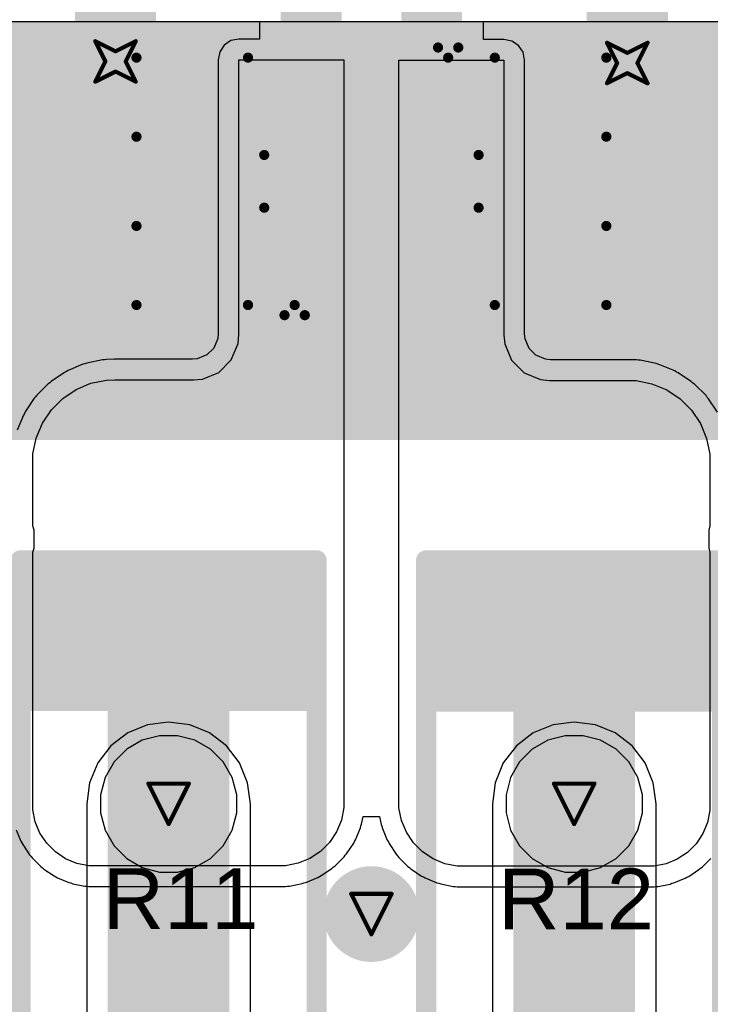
# Model space of a CAD drawing. Header units: inches. Extents: x -0.03 to 9.71, y 0 to 4.44.
# Tile 44 of 118: x 0.79 to 1.13, y 0.49 to 0.98. Entities that reach past the tile are written whole.
import ezdxf

# ---------------------------------------------------------------- set-up
doc = ezdxf.new("R2010")
doc.units = ezdxf.units.IN
doc.header["$MEASUREMENT"] = 0
for name, color, linetype in [('Bottom Layer', 5, 'Continuous'), ('Bottom Solder', 6, 'Continuous'), ('Drill Drawing', 1, 'Continuous'), ('Layer 1', 16, 'Continuous'), ('Layer 2', 76, 'Continuous'), ('Top Layer', 1, 'Continuous'), ('Top Overlay', 2, 'Continuous'), ('Top Paste', 8, 'Continuous'), ('Top Solder', 216, 'Continuous'), ('Via Holes', 16, 'Continuous')]:
    doc.layers.add(name, color=color, linetype=linetype)
doc.styles.add('Arial', font='txt', dxfattribs={"height": 0.2})

# ---------------------------------------------------------------- blocks, each defined once
blk = doc.blocks.new('RES_2512_79')
at = {"layer": 'Top Layer'}
for points in [[(-0.15945, 0.06693), (-0.09646, 0.06693), (-0.09646, -0.06693), (-0.15945, -0.06693)], [(0.09646, 0.06693), (0.15945, 0.06693), (0.15945, -0.06693), (0.09646, -0.06693)]]:
    blk.add_hatch(color=1, dxfattribs=at).paths.add_polyline_path(points)
at = {"layer": 'Top Paste'}
for points in [[(-0.15945, 0.06693), (-0.09646, 0.06693), (-0.09646, -0.06693), (-0.15945, -0.06693)], [(0.09646, 0.06693), (0.15945, 0.06693), (0.15945, -0.06693), (0.09646, -0.06693)]]:
    blk.add_hatch(color=8, dxfattribs=at).paths.add_polyline_path(points)
at = {"layer": 'Top Solder'}
for points in [[(-0.16345, 0.07093), (-0.09246, 0.07093), (-0.09246, -0.07093), (-0.16345, -0.07093)], [(0.09246, 0.07093), (0.16345, 0.07093), (0.16345, -0.07093), (0.09246, -0.07093)]]:
    blk.add_hatch(color=216, dxfattribs=at).paths.add_polyline_path(points)
at = {"layer": 'Top Overlay', "const_width": 0.01}
for points in [[(0.16679, 0.073), (-0.167, 0.073)], [(-0.167, -0.073), (-0.167, 0.073)], [(0.16679, -0.073), (0.16679, 0.073)], [(0.16679, -0.073), (-0.167, -0.073)]]:
    blk.add_lwpolyline(points, dxfattribs=at)
at = {"layer": 'Top Overlay', "const_width": 0.005}
for points in [[(-0.1695, 0.073, 1), (-0.1645, 0.073, 1)], [(-0.1695, 0.073, 1), (-0.1645, 0.073, 1)], [(0.16429, 0.073, 1), (0.16929, 0.073, 1)], [(0.16429, 0.073, 1), (0.16929, 0.073, 1)], [(-0.1695, -0.073, 1), (-0.1645, -0.073, 1)], [(-0.1695, -0.073, 1), (-0.1645, -0.073, 1)], [(0.16429, -0.073, 1), (0.16929, -0.073, 1)], [(0.16429, -0.073, 1), (0.16929, -0.073, 1)]]:
    blk.add_lwpolyline(points, format="xyb", close=True, dxfattribs=at)
blk = doc.blocks.new('RES_2512_80')
at = {"layer": 'Top Layer'}
for points in [[(-0.15945, 0.06693), (-0.09646, 0.06693), (-0.09646, -0.06693), (-0.15945, -0.06693)], [(0.09646, 0.06693), (0.15945, 0.06693), (0.15945, -0.06693), (0.09646, -0.06693)]]:
    blk.add_hatch(color=1, dxfattribs=at).paths.add_polyline_path(points)
at = {"layer": 'Top Paste'}
for points in [[(-0.15945, 0.06693), (-0.09646, 0.06693), (-0.09646, -0.06693), (-0.15945, -0.06693)], [(0.09646, 0.06693), (0.15945, 0.06693), (0.15945, -0.06693), (0.09646, -0.06693)]]:
    blk.add_hatch(color=8, dxfattribs=at).paths.add_polyline_path(points)
at = {"layer": 'Top Solder'}
for points in [[(-0.16345, 0.07093), (-0.09246, 0.07093), (-0.09246, -0.07093), (-0.16345, -0.07093)], [(0.09246, 0.07093), (0.16345, 0.07093), (0.16345, -0.07093), (0.09246, -0.07093)]]:
    blk.add_hatch(color=216, dxfattribs=at).paths.add_polyline_path(points)
at = {"layer": 'Top Overlay', "const_width": 0.01}
for points in [[(-0.167, 0.073), (0.16679, 0.073)], [(-0.167, 0.073), (-0.167, -0.073)], [(0.16679, 0.073), (0.16679, -0.073)], [(-0.167, -0.073), (0.16679, -0.073)]]:
    blk.add_lwpolyline(points, dxfattribs=at)
at = {"layer": 'Top Overlay', "const_width": 0.005}
for points in [[(-0.1695, 0.073, 1), (-0.1645, 0.073, 1)], [(-0.1695, 0.073, 1), (-0.1645, 0.073, 1)], [(0.16429, 0.073, 1), (0.16929, 0.073, 1)], [(0.16429, 0.073, 1), (0.16929, 0.073, 1)], [(-0.1695, -0.073, 1), (-0.1645, -0.073, 1)], [(-0.1695, -0.073, 1), (-0.1645, -0.073, 1)], [(0.16429, -0.073, 1), (0.16929, -0.073, 1)], [(0.16429, -0.073, 1), (0.16929, -0.073, 1)]]:
    blk.add_lwpolyline(points, format="xyb", close=True, dxfattribs=at)
blk = doc.blocks.new('SOT_23_119')
at = {"layer": 'Top Layer'}
for points in [[(-0.01614, 0.05748), (0.01614, 0.05748), (0.01614, 0.02126), (-0.01614, 0.02126)], [(-0.05354, -0.02126), (-0.02126, -0.02126), (-0.02126, -0.05748), (-0.05354, -0.05748)], [(0.02126, -0.02126), (0.05354, -0.02126), (0.05354, -0.05748), (0.02126, -0.05748)]]:
    blk.add_hatch(color=1, dxfattribs=at).paths.add_polyline_path(points)
at = {"layer": 'Top Paste'}
for points in [[(-0.01614, 0.05748), (0.01614, 0.05748), (0.01614, 0.02126), (-0.01614, 0.02126)], [(-0.05354, -0.02126), (-0.02126, -0.02126), (-0.02126, -0.05748), (-0.05354, -0.05748)], [(0.02126, -0.02126), (0.05354, -0.02126), (0.05354, -0.05748), (0.02126, -0.05748)]]:
    blk.add_hatch(color=8, dxfattribs=at).paths.add_polyline_path(points)
at = {"layer": 'Top Solder'}
for points in [[(-0.02014, 0.06148), (0.02014, 0.06148), (0.02014, 0.01726), (-0.02014, 0.01726)], [(-0.05754, -0.01726), (-0.01726, -0.01726), (-0.01726, -0.06148), (-0.05754, -0.06148)], [(0.01726, -0.01726), (0.05754, -0.01726), (0.05754, -0.06148), (0.01726, -0.06148)]]:
    blk.add_hatch(color=216, dxfattribs=at).paths.add_polyline_path(points)
at = {"layer": 'Top Overlay', "const_width": 0.005}
for points in [[(-0.061, -0.023), (-0.061, 0.032)], [(-0.061, 0.032), (-0.022, 0.032)], [(0.061, 0.032), (0.022, 0.032)], [(0.061, -0.023), (0.061, 0.032)], [(0.013, -0.031), (-0.013, -0.031)], [(-0.061, -0.046), (-0.066, -0.041)], [(-0.066, -0.051), (-0.066, -0.041)], [(-0.066, -0.051), (-0.061, -0.046)]]:
    blk.add_lwpolyline(points, dxfattribs=at)
at = {"layer": 'Top Overlay', "const_width": 0.0025}
for points in [[(-0.06225, 0.032, 1), (-0.05975, 0.032, 1)], [(-0.06225, 0.032, 1), (-0.05975, 0.032, 1)], [(-0.02325, 0.032, 1), (-0.02075, 0.032, 1)], [(0.02075, 0.032, 1), (0.02325, 0.032, 1)], [(0.05975, 0.032, 1), (0.06225, 0.032, 1)], [(0.05975, 0.032, 1), (0.06225, 0.032, 1)], [(-0.06225, -0.023, 1), (-0.05975, -0.023, 1)], [(0.05975, -0.023, 1), (0.06225, -0.023, 1)], [(-0.01425, -0.031, 1), (-0.01175, -0.031, 1)], [(0.01175, -0.031, 1), (0.01425, -0.031, 1)], [(-0.06725, -0.041, 1), (-0.06475, -0.041, 1)], [(-0.06725, -0.041, 1), (-0.06475, -0.041, 1)], [(-0.06225, -0.046, 1), (-0.05975, -0.046, 1)], [(-0.06225, -0.046, 1), (-0.05975, -0.046, 1)], [(-0.06725, -0.051, 1), (-0.06475, -0.051, 1)], [(-0.06725, -0.051, 1), (-0.06475, -0.051, 1)]]:
    blk.add_lwpolyline(points, format="xyb", close=True, dxfattribs=at)
blk = doc.blocks.new('SOT_23_120')
at = {"layer": 'Top Layer'}
for points in [[(-0.01614, 0.05748), (0.01614, 0.05748), (0.01614, 0.02126), (-0.01614, 0.02126)], [(-0.05354, -0.02126), (-0.02126, -0.02126), (-0.02126, -0.05748), (-0.05354, -0.05748)], [(0.02126, -0.02126), (0.05354, -0.02126), (0.05354, -0.05748), (0.02126, -0.05748)]]:
    blk.add_hatch(color=1, dxfattribs=at).paths.add_polyline_path(points)
at = {"layer": 'Top Paste'}
for points in [[(-0.01614, 0.05748), (0.01614, 0.05748), (0.01614, 0.02126), (-0.01614, 0.02126)], [(-0.05354, -0.02126), (-0.02126, -0.02126), (-0.02126, -0.05748), (-0.05354, -0.05748)], [(0.02126, -0.02126), (0.05354, -0.02126), (0.05354, -0.05748), (0.02126, -0.05748)]]:
    blk.add_hatch(color=8, dxfattribs=at).paths.add_polyline_path(points)
at = {"layer": 'Top Solder'}
for points in [[(-0.02014, 0.06148), (0.02014, 0.06148), (0.02014, 0.01726), (-0.02014, 0.01726)], [(-0.05754, -0.01726), (-0.01726, -0.01726), (-0.01726, -0.06148), (-0.05754, -0.06148)], [(0.01726, -0.01726), (0.05754, -0.01726), (0.05754, -0.06148), (0.01726, -0.06148)]]:
    blk.add_hatch(color=216, dxfattribs=at).paths.add_polyline_path(points)
at = {"layer": 'Top Overlay', "const_width": 0.005}
for points in [[(-0.061, 0.032), (-0.061, -0.023)], [(-0.061, 0.032), (-0.022, 0.032)], [(0.022, 0.032), (0.061, 0.032)], [(0.061, 0.032), (0.061, -0.023)], [(-0.013, -0.031), (0.013, -0.031)], [(-0.066, -0.041), (-0.061, -0.046)], [(-0.066, -0.041), (-0.066, -0.051)], [(-0.061, -0.046), (-0.066, -0.051)]]:
    blk.add_lwpolyline(points, dxfattribs=at)
at = {"layer": 'Top Overlay', "const_width": 0.0025}
for points in [[(-0.06225, 0.032, 1), (-0.05975, 0.032, 1)], [(-0.06225, 0.032, 1), (-0.05975, 0.032, 1)], [(-0.02325, 0.032, 1), (-0.02075, 0.032, 1)], [(0.02075, 0.032, 1), (0.02325, 0.032, 1)], [(0.05975, 0.032, 1), (0.06225, 0.032, 1)], [(0.05975, 0.032, 1), (0.06225, 0.032, 1)], [(-0.06225, -0.023, 1), (-0.05975, -0.023, 1)], [(0.05975, -0.023, 1), (0.06225, -0.023, 1)], [(-0.01425, -0.031, 1), (-0.01175, -0.031, 1)], [(0.01175, -0.031, 1), (0.01425, -0.031, 1)], [(-0.06725, -0.041, 1), (-0.06475, -0.041, 1)], [(-0.06725, -0.041, 1), (-0.06475, -0.041, 1)], [(-0.06225, -0.046, 1), (-0.05975, -0.046, 1)], [(-0.06225, -0.046, 1), (-0.05975, -0.046, 1)], [(-0.06725, -0.051, 1), (-0.06475, -0.051, 1)], [(-0.06725, -0.051, 1), (-0.06475, -0.051, 1)]]:
    blk.add_lwpolyline(points, format="xyb", close=True, dxfattribs=at)

msp = doc.modelspace()

# ---------------------------------------------------------------- hatches: boundary and pattern name
at = {"layer": 'Bottom Layer'}
h = msp.add_hatch(color=5, dxfattribs=at)
edge = h.paths.add_edge_path()
edge.add_arc((0.83917, 0.95669), 0.01181, 0, 360)
h = msp.add_hatch(color=5, dxfattribs=at)
edge = h.paths.add_edge_path()
edge.add_arc((1.09154, 0.95591), 0.01181, 0, 360)
h = msp.add_hatch(color=5, dxfattribs=at)
edge = h.paths.add_edge_path()
edge.add_arc((0.86535, 0.59055), 0.02362, 0, 360)
h = msp.add_hatch(color=5, dxfattribs=at)
edge = h.paths.add_edge_path()
edge.add_arc((1.06535, 0.59055), 0.02362, 0, 360)
h = msp.add_hatch(color=5, dxfattribs=at)
edge = h.paths.add_edge_path()
edge.add_arc((0.96535, 0.53618), 0.02362, 0, 360)
at = {"layer": 'Bottom Solder'}
msp.add_hatch(color=6, dxfattribs=at).paths.add_polyline_path([(0.02514, 0.77), (4.30557, 0.77), (4.30557, 0.97638), (0.02514, 0.97638)])
at = {"layer": 'Layer 1'}
h = msp.add_hatch(color=16, dxfattribs=at)
edge = h.paths.add_edge_path()
edge.add_arc((0.83917, 0.95669), 0.01181, 0, 360)
h = msp.add_hatch(color=16, dxfattribs=at)
edge = h.paths.add_edge_path()
edge.add_arc((1.09154, 0.95591), 0.01181, 0, 360)
h = msp.add_hatch(color=16, dxfattribs=at)
edge = h.paths.add_edge_path()
edge.add_arc((0.86535, 0.59055), 0.02362, 0, 360)
h = msp.add_hatch(color=16, dxfattribs=at)
edge = h.paths.add_edge_path()
edge.add_arc((1.06535, 0.59055), 0.02362, 0, 360)
h = msp.add_hatch(color=16, dxfattribs=at)
edge = h.paths.add_edge_path()
edge.add_arc((0.96535, 0.53618), 0.02362, 0, 360)
at = {"layer": 'Layer 2'}
h = msp.add_hatch(color=76, dxfattribs=at)
edge = h.paths.add_edge_path()
edge.add_arc((0.83917, 0.95669), 0.01181, 0, 360)
h = msp.add_hatch(color=76, dxfattribs=at)
edge = h.paths.add_edge_path()
edge.add_arc((1.09154, 0.95591), 0.01181, 0, 360)
h = msp.add_hatch(color=76, dxfattribs=at)
edge = h.paths.add_edge_path()
edge.add_arc((0.86535, 0.59055), 0.02362, 0, 360)
h = msp.add_hatch(color=76, dxfattribs=at)
edge = h.paths.add_edge_path()
edge.add_arc((1.06535, 0.59055), 0.02362, 0, 360)
h = msp.add_hatch(color=76, dxfattribs=at)
edge = h.paths.add_edge_path()
edge.add_arc((0.96535, 0.53618), 0.02362, 0, 360)
at = {"layer": 'Top Layer'}
h = msp.add_hatch(color=1, dxfattribs=at)
edge = h.paths.add_edge_path()
edge.add_arc((0.83917, 0.95669), 0.01181, 0, 360)
h = msp.add_hatch(color=1, dxfattribs=at)
edge = h.paths.add_edge_path()
edge.add_arc((1.09154, 0.95591), 0.01181, 0, 360)
h = msp.add_hatch(color=1, dxfattribs=at)
edge = h.paths.add_edge_path()
edge.add_arc((0.86535, 0.59055), 0.02362, 0, 360)
h = msp.add_hatch(color=1, dxfattribs=at)
edge = h.paths.add_edge_path()
edge.add_arc((1.06535, 0.59055), 0.02362, 0, 360)
h = msp.add_hatch(color=1, dxfattribs=at)
edge = h.paths.add_edge_path()
edge.add_arc((0.96535, 0.53618), 0.02362, 0, 360)
at = {"layer": 'Via Holes'}
h = msp.add_hatch(color=7, dxfattribs=at)
edge = h.paths.add_edge_path()
edge.add_arc((0.83917, 0.95669), 0.00591, 0, 360)
h = msp.add_hatch(color=7, dxfattribs=at)
edge = h.paths.add_edge_path()
edge.add_arc((1.09154, 0.95591), 0.00591, 0, 360)
h = msp.add_hatch(color=7, dxfattribs=at)
edge = h.paths.add_edge_path()
edge.add_arc((0.86535, 0.59055), 0.01378, 0, 360)
h = msp.add_hatch(color=7, dxfattribs=at)
edge = h.paths.add_edge_path()
edge.add_arc((1.06535, 0.59055), 0.01378, 0, 360)
h = msp.add_hatch(color=7, dxfattribs=at)
edge = h.paths.add_edge_path()
edge.add_arc((0.96535, 0.53618), 0.01378, 0, 360)

# ---------------------------------------------------------------- linework, layer by layer
at = {"layer": 'Bottom Layer'}
for p, q in [((0.02514, 0.97638), (4.30557, 0.97638)), ((0.85491, 0.62952), (0.84518, 0.62549)), ((0.86535, 0.6309), (0.85491, 0.62952)), ((0.8758, 0.62952), (0.86535, 0.6309)), ((0.88553, 0.62549), (0.8758, 0.62952)), ((1.05491, 0.62952), (1.04518, 0.62549)), ((1.06535, 0.6309), (1.05491, 0.62952)), ((1.0758, 0.62952), (1.06535, 0.6309)), ((1.08553, 0.62549), (1.0758, 0.62952)), ((0.84518, 0.62549), (0.83683, 0.61908)), ((0.89388, 0.61908), (0.88553, 0.62549)), ((1.04518, 0.62549), (1.03683, 0.61908)), ((1.09388, 0.61908), (1.08553, 0.62549)), ((0.83683, 0.61908), (0.83041, 0.61072)), ((0.90029, 0.61072), (0.89388, 0.61908)), ((1.03683, 0.61908), (1.03041, 0.61072)), ((1.10029, 0.61072), (1.09388, 0.61908)), ((0.83041, 0.61072), (0.82638, 0.60099)), ((0.90432, 0.60099), (0.90029, 0.61072)), ((1.03041, 0.61072), (1.02638, 0.60099)), ((1.10432, 0.60099), (1.10029, 0.61072)), ((0.82638, 0.60099), (0.82501, 0.59055)), ((0.9057, 0.59055), (0.90432, 0.60099)), ((1.02638, 0.60099), (1.02501, 0.59055)), ((1.1057, 0.59055), (1.10432, 0.60099)), ((0.82501, 0.59055), (0.82501, 0.25294)), ((0.9057, 0.25294), (0.9057, 0.59055)), ((1.02501, 0.59055), (1.02501, 0.25294)), ((1.1057, 0.25294), (1.1057, 0.59055))]:
    msp.add_line(p, q, dxfattribs=at)
for points, const_width in [([(0.83917, 0.95669), (0.83917, 1.06516)], 0.04), ([(1.09154, 0.95591), (1.09154, 1.06516)], 0.04), ([(0.86535, 0.19685), (0.86535, 0.59055)], 0.06), ([(1.06535, 0.19685), (1.06535, 0.59055)], 0.06)]:
    msp.add_lwpolyline(points, dxfattribs=dict(at, const_width=const_width))
for points, const_width in [([(0.82917, 0.95669, 1), (0.84917, 0.95669, 1)], 0.02), ([(1.08154, 0.95591, 1), (1.10154, 0.95591, 1)], 0.02), ([(0.85035, 0.59055, 1), (0.88035, 0.59055, 1)], 0.03), ([(1.05035, 0.59055, 1), (1.08035, 0.59055, 1)], 0.03)]:
    msp.add_lwpolyline(points, format="xyb", close=True, dxfattribs=dict(at, const_width=const_width))
at = {"layer": 'Bottom Solder', "const_width": 0.06}
for points in [[(0.86535, 0.19685), (0.86535, 0.59055)], [(1.06535, 0.19685), (1.06535, 0.59055)]]:
    msp.add_lwpolyline(points, dxfattribs=at)
at = {"layer": 'Bottom Solder', "const_width": 0.03}
for points in [[(0.85035, 0.59055, 1), (0.88035, 0.59055, 1)], [(1.05035, 0.59055, 1), (1.08035, 0.59055, 1)]]:
    msp.add_lwpolyline(points, format="xyb", close=True, dxfattribs=at)
at = {"layer": 'Drill Drawing', "const_width": 0.002}
for points in [[(0.82917, 0.96669), (0.83917, 0.96169)], [(0.82917, 0.96669), (0.83417, 0.95669)], [(0.83917, 0.96169), (0.84917, 0.96669)], [(0.84417, 0.95669), (0.84917, 0.96669)], [(1.08154, 0.96591), (1.09154, 0.96091)], [(1.08154, 0.96591), (1.08654, 0.95591)], [(1.09154, 0.96091), (1.10154, 0.96591)], [(1.09654, 0.95591), (1.10154, 0.96591)], [(0.82917, 0.94669), (0.83417, 0.95669)], [(0.84417, 0.95669), (0.84917, 0.94669)], [(1.08154, 0.94591), (1.08654, 0.95591)], [(1.09654, 0.95591), (1.10154, 0.94591)], [(0.82917, 0.94669), (0.83917, 0.95169)], [(0.83917, 0.95169), (0.84917, 0.94669)], [(1.08154, 0.94591), (1.09154, 0.95091)], [(1.09154, 0.95091), (1.10154, 0.94591)], [(0.85535, 0.60055), (0.87535, 0.60055)], [(0.85535, 0.60055), (0.86535, 0.58055)], [(0.86535, 0.58055), (0.87535, 0.60055)], [(1.05535, 0.60055), (1.07535, 0.60055)], [(1.05535, 0.60055), (1.06535, 0.58055)], [(1.06535, 0.58055), (1.07535, 0.60055)], [(0.95535, 0.54618), (0.97535, 0.54618)], [(0.95535, 0.54618), (0.96535, 0.52618)], [(0.96535, 0.52618), (0.97535, 0.54618)]]:
    msp.add_lwpolyline(points, dxfattribs=at)
at = {"layer": 'Drill Drawing', "const_width": 0.001}
for points in [[(0.82867, 0.96669, 1), (0.82967, 0.96669, 1)], [(0.82867, 0.96669, 1), (0.82967, 0.96669, 1)], [(0.84867, 0.96669, 1), (0.84967, 0.96669, 1)], [(0.84867, 0.96669, 1), (0.84967, 0.96669, 1)], [(1.08104, 0.96591, 1), (1.08204, 0.96591, 1)], [(1.08104, 0.96591, 1), (1.08204, 0.96591, 1)], [(1.10104, 0.96591, 1), (1.10204, 0.96591, 1)], [(1.10104, 0.96591, 1), (1.10204, 0.96591, 1)], [(0.83867, 0.96169, 1), (0.83967, 0.96169, 1)], [(0.83867, 0.96169, 1), (0.83967, 0.96169, 1)], [(1.09104, 0.96091, 1), (1.09204, 0.96091, 1)], [(1.09104, 0.96091, 1), (1.09204, 0.96091, 1)], [(0.83367, 0.95669, 1), (0.83467, 0.95669, 1)], [(0.83367, 0.95669, 1), (0.83467, 0.95669, 1)], [(0.84367, 0.95669, 1), (0.84467, 0.95669, 1)], [(0.84367, 0.95669, 1), (0.84467, 0.95669, 1)], [(1.08604, 0.95591, 1), (1.08704, 0.95591, 1)], [(1.08604, 0.95591, 1), (1.08704, 0.95591, 1)], [(1.09604, 0.95591, 1), (1.09704, 0.95591, 1)], [(1.09604, 0.95591, 1), (1.09704, 0.95591, 1)], [(0.83867, 0.95169, 1), (0.83967, 0.95169, 1)], [(0.83867, 0.95169, 1), (0.83967, 0.95169, 1)], [(1.09104, 0.95091, 1), (1.09204, 0.95091, 1)], [(1.09104, 0.95091, 1), (1.09204, 0.95091, 1)], [(0.82867, 0.94669, 1), (0.82967, 0.94669, 1)], [(0.82867, 0.94669, 1), (0.82967, 0.94669, 1)], [(0.84867, 0.94669, 1), (0.84967, 0.94669, 1)], [(0.84867, 0.94669, 1), (0.84967, 0.94669, 1)], [(1.08104, 0.94591, 1), (1.08204, 0.94591, 1)], [(1.08104, 0.94591, 1), (1.08204, 0.94591, 1)], [(1.10104, 0.94591, 1), (1.10204, 0.94591, 1)], [(1.10104, 0.94591, 1), (1.10204, 0.94591, 1)], [(0.85485, 0.60055, 1), (0.85585, 0.60055, 1)], [(0.85485, 0.60055, 1), (0.85585, 0.60055, 1)], [(0.87485, 0.60055, 1), (0.87585, 0.60055, 1)], [(0.87485, 0.60055, 1), (0.87585, 0.60055, 1)], [(1.05485, 0.60055, 1), (1.05585, 0.60055, 1)], [(1.05485, 0.60055, 1), (1.05585, 0.60055, 1)], [(1.07485, 0.60055, 1), (1.07585, 0.60055, 1)], [(1.07485, 0.60055, 1), (1.07585, 0.60055, 1)], [(0.86485, 0.58055, 1), (0.86585, 0.58055, 1)], [(0.86485, 0.58055, 1), (0.86585, 0.58055, 1)], [(1.06485, 0.58055, 1), (1.06585, 0.58055, 1)], [(1.06485, 0.58055, 1), (1.06585, 0.58055, 1)], [(0.95485, 0.54618, 1), (0.95585, 0.54618, 1)], [(0.95485, 0.54618, 1), (0.95585, 0.54618, 1)], [(0.97485, 0.54618, 1), (0.97585, 0.54618, 1)], [(0.97485, 0.54618, 1), (0.97585, 0.54618, 1)], [(0.96485, 0.52618, 1), (0.96585, 0.52618, 1)], [(0.96485, 0.52618, 1), (0.96585, 0.52618, 1)]]:
    msp.add_lwpolyline(points, format="xyb", close=True, dxfattribs=at)
at = {"layer": 'Layer 1'}
for p, q in [((0.02514, 0.97638), (4.30557, 0.97638)), ((0.85238, 0.62188), (0.84471, 0.61746)), ((0.86093, 0.62417), (0.85238, 0.62188)), ((0.86978, 0.62417), (0.86093, 0.62417)), ((0.87833, 0.62188), (0.86978, 0.62417)), ((0.886, 0.61746), (0.87833, 0.62188)), ((1.05238, 0.62188), (1.04471, 0.61746)), ((1.06093, 0.62417), (1.05238, 0.62188)), ((1.06978, 0.62417), (1.06093, 0.62417)), ((1.07833, 0.62188), (1.06978, 0.62417)), ((1.086, 0.61746), (1.07833, 0.62188)), ((0.84471, 0.61746), (0.83845, 0.6112)), ((0.89226, 0.6112), (0.886, 0.61746)), ((1.04471, 0.61746), (1.03845, 0.6112)), ((1.09226, 0.6112), (1.086, 0.61746)), ((0.83845, 0.6112), (0.83402, 0.60353)), ((0.89669, 0.60353), (0.89226, 0.6112)), ((1.03845, 0.6112), (1.03402, 0.60353)), ((1.09669, 0.60353), (1.09226, 0.6112)), ((0.83402, 0.60353), (0.83173, 0.59498)), ((0.89898, 0.59498), (0.89669, 0.60353)), ((1.03402, 0.60353), (1.03173, 0.59498)), ((1.09898, 0.59498), (1.09669, 0.60353)), ((0.83173, 0.59498), (0.83173, 0.58613)), ((0.89898, 0.58613), (0.89898, 0.59498)), ((1.03173, 0.59498), (1.03173, 0.58613)), ((1.09898, 0.58613), (1.09898, 0.59498)), ((0.83173, 0.58613), (0.83402, 0.57757)), ((0.89669, 0.57757), (0.89898, 0.58613)), ((1.03173, 0.58613), (1.03402, 0.57757)), ((1.09669, 0.57757), (1.09898, 0.58613)), ((0.83402, 0.57757), (0.83845, 0.56991)), ((0.89226, 0.56991), (0.89669, 0.57757)), ((1.03402, 0.57757), (1.03845, 0.56991)), ((1.09226, 0.56991), (1.09669, 0.57757)), ((0.83845, 0.56991), (0.84471, 0.56365)), ((0.886, 0.56365), (0.89226, 0.56991)), ((1.03845, 0.56991), (1.04471, 0.56365)), ((1.086, 0.56365), (1.09226, 0.56991)), ((0.84471, 0.56365), (0.85238, 0.55922)), ((0.87833, 0.55922), (0.886, 0.56365)), ((1.04471, 0.56365), (1.05238, 0.55922)), ((1.07833, 0.55922), (1.086, 0.56365)), ((0.85238, 0.55922), (0.86093, 0.55693)), ((0.86978, 0.55693), (0.87833, 0.55922)), ((1.05238, 0.55922), (1.06093, 0.55693)), ((1.06978, 0.55693), (1.07833, 0.55922)), ((0.86093, 0.55693), (0.86978, 0.55693)), ((1.06093, 0.55693), (1.06978, 0.55693))]:
    msp.add_line(p, q, dxfattribs=at)
at = {"layer": 'Layer 2'}
for p, q in [((0.02514, 0.97638), (4.30557, 0.97638)), ((0.85238, 0.62188), (0.84471, 0.61746)), ((0.86093, 0.62417), (0.85238, 0.62188)), ((0.86978, 0.62417), (0.86093, 0.62417)), ((0.87833, 0.62188), (0.86978, 0.62417)), ((0.886, 0.61746), (0.87833, 0.62188)), ((1.05238, 0.62188), (1.04471, 0.61746)), ((1.06093, 0.62417), (1.05238, 0.62188)), ((1.06978, 0.62417), (1.06093, 0.62417)), ((1.07833, 0.62188), (1.06978, 0.62417)), ((1.086, 0.61746), (1.07833, 0.62188)), ((0.84471, 0.61746), (0.83845, 0.6112)), ((0.89226, 0.6112), (0.886, 0.61746)), ((1.04471, 0.61746), (1.03845, 0.6112)), ((1.09226, 0.6112), (1.086, 0.61746)), ((0.83845, 0.6112), (0.83402, 0.60353)), ((0.89669, 0.60353), (0.89226, 0.6112)), ((1.03845, 0.6112), (1.03402, 0.60353)), ((1.09669, 0.60353), (1.09226, 0.6112)), ((0.83402, 0.60353), (0.83173, 0.59498)), ((0.89898, 0.59498), (0.89669, 0.60353)), ((1.03402, 0.60353), (1.03173, 0.59498)), ((1.09898, 0.59498), (1.09669, 0.60353)), ((0.83173, 0.59498), (0.83173, 0.58613)), ((0.89898, 0.58613), (0.89898, 0.59498)), ((1.03173, 0.59498), (1.03173, 0.58613)), ((1.09898, 0.58613), (1.09898, 0.59498)), ((0.83173, 0.58613), (0.83402, 0.57757)), ((0.89669, 0.57757), (0.89898, 0.58613)), ((1.03173, 0.58613), (1.03402, 0.57757)), ((1.09669, 0.57757), (1.09898, 0.58613)), ((0.83402, 0.57757), (0.83845, 0.56991)), ((0.89226, 0.56991), (0.89669, 0.57757)), ((1.03402, 0.57757), (1.03845, 0.56991)), ((1.09226, 0.56991), (1.09669, 0.57757)), ((0.83845, 0.56991), (0.84471, 0.56365)), ((0.886, 0.56365), (0.89226, 0.56991)), ((1.03845, 0.56991), (1.04471, 0.56365)), ((1.086, 0.56365), (1.09226, 0.56991)), ((0.84471, 0.56365), (0.85238, 0.55922)), ((0.87833, 0.55922), (0.886, 0.56365)), ((1.04471, 0.56365), (1.05238, 0.55922)), ((1.07833, 0.55922), (1.086, 0.56365)), ((0.85238, 0.55922), (0.86093, 0.55693)), ((0.86978, 0.55693), (0.87833, 0.55922)), ((1.05238, 0.55922), (1.06093, 0.55693)), ((1.06978, 0.55693), (1.07833, 0.55922)), ((0.86093, 0.55693), (0.86978, 0.55693)), ((1.06093, 0.55693), (1.06978, 0.55693))]:
    msp.add_line(p, q, dxfattribs=at)
at = {"layer": 'Top Layer'}
for p, q in [((0.62057, 0.97638), (0.91014, 0.97638)), ((0.91014, 0.97638), (0.91014, 0.96773)), ((1.02057, 0.96752), (1.02057, 0.97638)), ((1.02057, 0.97638), (1.31014, 0.97638)), ((0.8961, 0.96695), (0.89279, 0.96474)), ((0.9, 0.96773), (0.8961, 0.96695)), ((0.91014, 0.96773), (0.9, 0.96773)), ((1.03071, 0.96752), (1.02057, 0.96752)), ((1.03461, 0.96674), (1.03071, 0.96752)), ((1.03792, 0.96453), (1.03461, 0.96674)), ((0.89279, 0.96474), (0.89058, 0.96143)), ((1.04013, 0.96123), (1.03792, 0.96453)), ((0.88981, 0.95753), (0.8898, 0.82248)), ((0.89058, 0.96143), (0.88981, 0.95753)), ((0.9, 0.82198), (0.9, 0.95753)), ((0.9, 0.95753), (0.95176, 0.95753)), ((0.95176, 0.95753), (0.95176, 0.59188)), ((0.97895, 0.59167), (0.97895, 0.95732)), ((0.97895, 0.95732), (1.03071, 0.95732)), ((1.03071, 0.95732), (1.03071, 0.82177)), ((1.0409, 0.95732), (1.04013, 0.96123)), ((1.04091, 0.82227), (1.0409, 0.95732)), ((0.8898, 0.82248), (0.88957, 0.82011)), ((0.89957, 0.81761), (0.9, 0.82198)), ((0.9, 0.82198), (0.9, 0.82198)), ((1.03071, 0.82177), (1.03071, 0.82177)), ((1.03071, 0.82177), (1.03114, 0.8174)), ((1.04114, 0.8199), (1.04091, 0.82227)), ((0.88957, 0.82011), (0.88758, 0.81531)), ((0.89623, 0.80953), (0.89957, 0.81761)), ((1.03114, 0.8174), (1.03448, 0.80933)), ((1.04312, 0.8151), (1.04114, 0.8199)), ((0.88428, 0.812), (0.87948, 0.81001)), ((0.88758, 0.81531), (0.88428, 0.812)), ((1.04643, 0.81179), (1.04312, 0.8151)), ((1.05123, 0.80981), (1.04643, 0.81179)), ((0.82309, 0.80734), (0.81579, 0.80427)), ((0.82406, 0.80754), (0.82309, 0.80734)), ((0.82498, 0.80793), (0.82406, 0.80754)), ((0.83273, 0.80953), (0.82498, 0.80793)), ((0.83373, 0.80954), (0.83273, 0.80953)), ((0.8347, 0.80974), (0.83373, 0.80954)), ((0.83866, 0.80978), (0.8347, 0.80974)), ((0.83871, 0.80977), (0.83866, 0.80978)), ((0.83876, 0.80978), (0.83871, 0.80977)), ((0.87711, 0.80978), (0.83876, 0.80978)), ((0.87948, 0.81001), (0.87711, 0.80978)), ((0.89005, 0.80336), (0.89623, 0.80953)), ((1.03448, 0.80933), (1.04066, 0.80315)), ((1.0536, 0.80958), (1.05123, 0.80981)), ((1.09195, 0.80958), (1.0536, 0.80958)), ((1.092, 0.80957), (1.09195, 0.80958)), ((1.09205, 0.80957), (1.092, 0.80957)), ((1.09601, 0.80954), (1.09205, 0.80957)), ((1.09698, 0.80933), (1.09601, 0.80954)), ((1.09797, 0.80932), (1.09698, 0.80933)), ((1.10573, 0.80772), (1.09797, 0.80932)), ((1.10665, 0.80733), (1.10573, 0.80772)), ((1.10762, 0.80714), (1.10665, 0.80733)), ((1.11492, 0.80407), (1.10762, 0.80714)), ((0.81405, 0.80334), (0.80747, 0.79892)), ((0.81496, 0.80372), (0.81405, 0.80334)), ((0.81579, 0.80427), (0.81496, 0.80372)), ((0.88198, 0.80001), (0.89005, 0.80336)), ((1.04066, 0.80315), (1.04873, 0.79981)), ((1.11575, 0.80351), (1.11492, 0.80407)), ((1.11666, 0.80313), (1.11575, 0.80351)), ((1.12324, 0.79871), (1.11666, 0.80313)), ((0.80595, 0.79767), (0.80034, 0.79206)), ((0.80677, 0.79822), (0.80595, 0.79767)), ((0.80747, 0.79892), (0.80677, 0.79822)), ((0.81973, 0.79487), (0.82704, 0.79794)), ((0.82704, 0.79794), (0.8348, 0.79955)), ((0.8348, 0.79955), (0.83876, 0.79959)), ((0.83876, 0.79959), (0.83876, 0.79959)), ((0.83876, 0.79959), (0.87761, 0.79959)), ((0.87761, 0.79959), (0.88198, 0.80001)), ((1.04873, 0.79981), (1.0531, 0.79938)), ((1.0531, 0.79938), (1.09195, 0.79938)), ((1.09195, 0.79938), (1.09195, 0.79938)), ((1.09195, 0.79938), (1.09591, 0.79934)), ((1.09591, 0.79934), (1.10367, 0.79774)), ((1.10367, 0.79774), (1.11097, 0.79467)), ((1.12394, 0.79801), (1.12324, 0.79871)), ((1.12476, 0.79746), (1.12394, 0.79801)), ((1.13036, 0.79186), (1.12476, 0.79746)), ((0.80034, 0.79206), (0.79979, 0.79124)), ((0.81316, 0.79046), (0.81973, 0.79487)), ((1.11097, 0.79467), (1.11755, 0.79025)), ((1.13091, 0.79103), (1.13036, 0.79186)), ((0.79909, 0.79054), (0.79467, 0.78396)), ((0.79979, 0.79124), (0.79909, 0.79054)), ((0.80755, 0.78485), (0.81316, 0.79046)), ((1.11755, 0.79025), (1.12315, 0.78465)), ((1.13162, 0.79033), (1.13091, 0.79103)), ((1.13604, 0.78376), (1.13162, 0.79033)), ((0.79374, 0.78223), (0.79067, 0.77492)), ((0.79429, 0.78305), (0.79374, 0.78223)), ((0.79467, 0.78396), (0.79429, 0.78305)), ((0.80314, 0.77828), (0.80755, 0.78485)), ((1.12315, 0.78465), (1.12757, 0.77807)), ((0.80007, 0.77097), (0.80314, 0.77828)), ((1.12757, 0.77807), (1.13064, 0.77077)), ((0.79846, 0.76321), (0.80007, 0.77097)), ((1.13064, 0.77077), (1.13224, 0.76301)), ((0.79843, 0.75925), (0.79846, 0.76321)), ((1.13224, 0.76301), (1.13228, 0.75905)), ((0.79843, 0.72763), (0.79843, 0.75925)), ((1.13228, 0.75905), (1.13228, 0.72763)), ((0.79898, 0.72557), (0.79843, 0.72763)), ((0.79898, 0.71672), (0.79898, 0.72557)), ((1.13228, 0.72763), (1.13173, 0.72557)), ((1.13173, 0.72557), (1.13173, 0.71672)), ((0.79843, 0.71466), (0.79898, 0.71672)), ((0.79843, 0.59055), (0.79843, 0.71466)), ((1.13173, 0.71672), (1.13228, 0.71466)), ((1.13228, 0.71466), (1.13228, 0.59035)), ((0.79843, 0.58754), (0.79843, 0.59055)), ((0.95176, 0.58874), (0.95053, 0.58258)), ((0.95176, 0.59188), (0.95176, 0.58874)), ((0.97895, 0.58853), (0.97895, 0.59167)), ((0.98018, 0.58237), (0.97895, 0.58853)), ((1.13228, 0.59035), (1.13228, 0.58734)), ((0.7996, 0.58164), (0.79843, 0.58754)), ((0.96053, 0.58059), (0.96126, 0.58423)), ((0.96126, 0.58423), (0.96941, 0.58423)), ((0.96941, 0.58423), (0.97018, 0.58039)), ((1.13228, 0.58734), (1.13111, 0.58143)), ((0.8019, 0.57608), (0.7996, 0.58164)), ((0.95053, 0.58258), (0.94813, 0.57678)), ((0.95755, 0.57288), (0.95995, 0.57868)), ((0.95995, 0.57868), (0.96015, 0.57966)), ((0.96015, 0.57966), (0.96053, 0.58059)), ((0.97018, 0.58039), (0.97056, 0.57946)), ((0.97056, 0.57946), (0.97076, 0.57847)), ((0.97076, 0.57847), (0.97316, 0.57267)), ((0.98258, 0.57657), (0.98018, 0.58237)), ((1.13111, 0.58143), (1.12881, 0.57587)), ((0.79018, 0.57774), (0.79248, 0.57218)), ((0.80525, 0.57108), (0.8019, 0.57608)), ((0.94813, 0.57678), (0.94464, 0.57156)), ((0.98607, 0.57135), (0.98258, 0.57657)), ((1.12881, 0.57587), (1.12546, 0.57087)), ((0.79248, 0.57218), (0.79304, 0.57134)), ((0.79304, 0.57134), (0.79342, 0.57042)), ((0.79342, 0.57042), (0.79677, 0.56541)), ((0.8095, 0.56682), (0.80525, 0.57108)), ((0.94464, 0.57156), (0.9402, 0.56712)), ((0.95312, 0.56589), (0.95661, 0.57111)), ((0.95661, 0.57111), (0.95699, 0.57204)), ((0.95699, 0.57204), (0.95755, 0.57288)), ((0.97316, 0.57267), (0.97372, 0.57184)), ((0.97372, 0.57184), (0.9741, 0.57091)), ((0.9741, 0.57091), (0.97759, 0.56569)), ((0.99051, 0.56691), (0.98607, 0.57135)), ((1.12546, 0.57087), (1.12121, 0.56661)), ((0.79677, 0.56541), (0.79748, 0.5647)), ((0.79748, 0.5647), (0.79804, 0.56387)), ((0.79804, 0.56387), (0.80229, 0.55961)), ((0.81451, 0.56348), (0.8095, 0.56682)), ((0.82007, 0.56117), (0.81451, 0.56348)), ((0.93498, 0.56363), (0.92917, 0.56123)), ((0.9402, 0.56712), (0.93498, 0.56363)), ((0.94741, 0.55991), (0.95185, 0.56435)), ((0.95185, 0.56435), (0.95241, 0.56518)), ((0.95241, 0.56518), (0.95312, 0.56589)), ((0.97759, 0.56569), (0.9783, 0.56498)), ((0.9783, 0.56498), (0.97886, 0.56414)), ((0.97886, 0.56414), (0.9833, 0.5597)), ((0.99573, 0.56342), (0.99051, 0.56691)), ((1.00153, 0.56102), (0.99573, 0.56342)), ((1.12121, 0.56661), (1.1162, 0.56327)), ((1.12842, 0.5594), (1.13267, 0.56366)), ((0.80229, 0.55961), (0.80313, 0.55905)), ((0.80313, 0.55905), (0.80384, 0.55834)), ((0.82597, 0.56), (0.82007, 0.56117)), ((0.92302, 0.56), (0.82597, 0.56)), ((0.92917, 0.56123), (0.92302, 0.56)), ((0.94064, 0.55515), (0.94586, 0.55864)), ((0.94586, 0.55864), (0.94657, 0.55935)), ((0.94657, 0.55935), (0.94741, 0.55991)), ((0.9833, 0.5597), (0.98414, 0.55914)), ((0.98414, 0.55914), (0.98485, 0.55843)), ((0.98485, 0.55843), (0.99007, 0.55494)), ((1.00769, 0.55979), (1.00153, 0.56102)), ((1.10474, 0.55979), (1.00769, 0.55979)), ((1.11064, 0.56097), (1.10474, 0.55979)), ((1.1162, 0.56327), (1.11064, 0.56097)), ((1.12687, 0.55814), (1.12758, 0.55885)), ((1.12758, 0.55885), (1.12842, 0.5594)), ((0.80384, 0.55834), (0.80884, 0.555)), ((0.80884, 0.555), (0.80977, 0.55462)), ((0.80977, 0.55462), (0.8106, 0.55406)), ((0.8106, 0.55406), (0.81616, 0.55175)), ((0.93308, 0.55181), (0.93888, 0.55421)), ((0.93888, 0.55421), (0.93971, 0.55477)), ((0.93971, 0.55477), (0.94064, 0.55515)), ((0.99007, 0.55494), (0.991, 0.55456)), ((0.991, 0.55456), (0.99183, 0.554)), ((0.99183, 0.554), (0.99763, 0.5516)), ((1.11455, 0.55155), (1.12011, 0.55385)), ((1.12011, 0.55385), (1.12094, 0.55441)), ((1.12094, 0.55441), (1.12187, 0.55479)), ((1.12187, 0.55479), (1.12687, 0.55814)), ((0.81616, 0.55175), (0.81715, 0.55156)), ((0.81715, 0.55156), (0.81808, 0.55117)), ((0.81808, 0.55117), (0.82398, 0.55)), ((0.82398, 0.55), (0.82498, 0.55)), ((0.82498, 0.55), (0.82597, 0.5498)), ((0.82597, 0.5498), (0.92302, 0.5498)), ((0.92302, 0.5498), (0.924, 0.55)), ((0.924, 0.55), (0.925, 0.55)), ((0.925, 0.55), (0.93116, 0.55123)), ((0.93116, 0.55123), (0.93209, 0.55161)), ((0.93209, 0.55161), (0.93308, 0.55181)), ((0.99763, 0.5516), (0.99862, 0.5514)), ((0.99862, 0.5514), (0.99955, 0.55102)), ((0.99955, 0.55102), (1.0057, 0.54979)), ((1.0057, 0.54979), (1.00671, 0.54979)), ((1.00671, 0.54979), (1.00769, 0.5496)), ((1.00769, 0.5496), (1.10474, 0.5496)), ((1.10474, 0.5496), (1.10573, 0.54979)), ((1.10573, 0.54979), (1.10673, 0.54979)), ((1.10673, 0.54979), (1.11263, 0.55097)), ((1.11263, 0.55097), (1.11356, 0.55135)), ((1.11356, 0.55135), (1.11455, 0.55155))]:
    msp.add_line(p, q, dxfattribs=at)
for points, const_width in [([(0.93563, 0.95282), (0.93563, 1.23584)], 0.03), ([(0.99508, 0.95282), (0.99508, 1.23584)], 0.03), ([(0.83917, 0.95669), (0.83917, 1.06516)], 0.04), ([(1.09154, 0.95591), (1.09154, 1.06437)], 0.04), ([(0.92898, 0.94617), (0.93563, 0.95282)], 0.02), ([(0.99508, 0.95282), (1.00173, 0.94617)], 0.02), ([(0.92898, 0.9411), (0.92898, 0.94617)], 0.02), ([(1.00173, 0.9411), (1.00173, 0.94617)], 0.02), ([(0.92283, 0.93496), (0.92898, 0.9411)], 0.02), ([(1.00173, 0.9411), (1.00787, 0.93496)], 0.02), ([(0.92087, 0.93496), (0.92283, 0.93496)], 0.02), ([(1.00787, 0.93496), (1.00984, 0.93496)], 0.02), ([(0.92382, 0.84035), (0.92382, 0.91634)], 0.04), ([(1.00689, 0.83957), (1.00689, 0.91555)], 0.04), ([(0.92382, 0.84035), (0.9261, 0.83807)], 0.04), ([(0.86535, 0.59055), (0.86535, 0.65177)], 0.06), ([(1.06535, 0.59055), (1.06535, 0.65177)], 0.06)]:
    msp.add_lwpolyline(points, dxfattribs=dict(at, const_width=const_width))
for points, const_width in [([(0.82917, 0.95669, 1), (0.84917, 0.95669, 1)], 0.02), ([(1.08154, 0.95591, 1), (1.10154, 0.95591, 1)], 0.02), ([(0.92813, 0.95282, 1), (0.94313, 0.95282, 1)], 0.015), ([(0.98758, 0.95282, 1), (1.00258, 0.95282, 1)], 0.015), ([(0.93063, 0.95282, 1), (0.94063, 0.95282, 1)], 0.01), ([(0.99008, 0.95282, 1), (1.00008, 0.95282, 1)], 0.01), ([(0.92398, 0.94617, 1), (0.93398, 0.94617, 1)], 0.01), ([(0.92398, 0.94617, 1), (0.93398, 0.94617, 1)], 0.01), ([(0.99673, 0.94617, 1), (1.00673, 0.94617, 1)], 0.01), ([(0.99673, 0.94617, 1), (1.00673, 0.94617, 1)], 0.01), ([(0.92398, 0.9411, 1), (0.93398, 0.9411, 1)], 0.01), ([(0.92398, 0.9411, 1), (0.93398, 0.9411, 1)], 0.01), ([(0.99673, 0.9411, 1), (1.00673, 0.9411, 1)], 0.01), ([(0.99673, 0.9411, 1), (1.00673, 0.9411, 1)], 0.01), ([(0.91587, 0.93496, 1), (0.92587, 0.93496, 1)], 0.01), ([(0.91783, 0.93496, 1), (0.92783, 0.93496, 1)], 0.01), ([(0.91783, 0.93496, 1), (0.92783, 0.93496, 1)], 0.01), ([(1.00287, 0.93496, 1), (1.01287, 0.93496, 1)], 0.01), ([(1.00287, 0.93496, 1), (1.01287, 0.93496, 1)], 0.01), ([(1.00484, 0.93496, 1), (1.01484, 0.93496, 1)], 0.01), ([(0.93063, 0.92815, 1), (0.94063, 0.92815, 1)], 0.01), ([(0.91382, 0.91634, 1), (0.93382, 0.91634, 1)], 0.02), ([(0.99689, 0.91555, 1), (1.01689, 0.91555, 1)], 0.02), ([(0.91882, 0.91634, 1), (0.92882, 0.91634, 1)], 0.01), ([(0.91382, 0.84035, 1), (0.93382, 0.84035, 1)], 0.02), ([(0.91382, 0.84035, 1), (0.93382, 0.84035, 1)], 0.02), ([(0.99689, 0.83957, 1), (1.01689, 0.83957, 1)], 0.02), ([(0.9161, 0.83807, 1), (0.9361, 0.83807, 1)], 0.02), ([(0.85035, 0.65177, 1), (0.88035, 0.65177, 1)], 0.03), ([(1.05035, 0.65177, 1), (1.08035, 0.65177, 1)], 0.03), ([(0.85035, 0.59055, 1), (0.88035, 0.59055, 1)], 0.03), ([(1.05035, 0.59055, 1), (1.08035, 0.59055, 1)], 0.03)]:
    msp.add_lwpolyline(points, format="xyb", close=True, dxfattribs=dict(at, const_width=const_width))
at = {"layer": 'Top Layer', "const_width": 0.02}
msp.add_lwpolyline([(0.93563, 0.92815, -0.414214), (0.92382, 0.91634)], format="xyb", dxfattribs=at)

# ---------------------------------------------------------------- block references
for name, p, rotation in [('SOT_23_119', (1.04921, 0.89756), 270), ('SOT_23_120', (0.8815, 0.89756), 90), ('RES_2512_80', (0.86535, 0.54382), 90), ('RES_2512_79', (1.06535, 0.54361), 270)]:
    msp.add_blockref(name, p, dxfattribs=dict(rotation=rotation))

# ---------------------------------------------------------------- texts
at = {"layer": 'Top Overlay', "style": 'Arial'}
for s, p in [('R11', (0.83286, 0.52882)), ('R12', (1.02787, 0.52861))]:
    msp.add_text(s, height=0.03, dxfattribs=at).set_placement(p)

doc.saveas('drawing.dxf')
